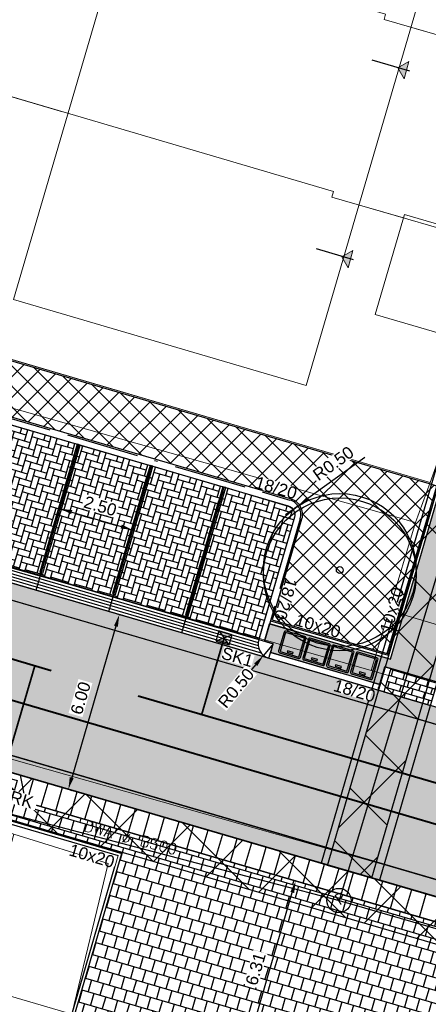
# Model space of a CAD drawing. Header units: metres. Extents: x 252743 to 254903, y 592696 to 593766.
# Tile 76 of 174: x 253846 to 253860, y 592931 to 592964. Entities that reach past the tile are written whole.
import ezdxf
from ezdxf.lldxf.tags import DXFTag

# ---------------------------------------------------------------- set-up
doc = ezdxf.new("R2010")
doc.units = ezdxf.units.M
doc.set_wipeout_variables(frame=1)
for name, pattern in [('ACAD_ISO11W100', [33, 12, -3, 12, -3, 0, -3]), ('CENTER', [50.8, 31.75, -6.35, 6.35, -6.35]), ('DASHED', [19.05, 12.7, -6.35]), ('HIDDEN', [9.525, 6.35, -3.175]), ('IMPORT-KG-KADASTRAAL-SO _2_', [0]), ('IMPORT-KG-PERCEEL-SO _2_', [0])]:
    doc.linetypes.add(name, pattern=pattern)
for name, color, linetype, lineweight in [('132034000_dwg', 8, 'Continuous', 5), ('B-BH-GR-BEPLANTING_CULTUUR_HEESTERS-G', 250, 'Continuous', 18), ('B-BH-KG-GRENS_KADASTRAAL-G', 250, 'IMPORT-KG-KADASTRAAL-SO _2_', 18), ('B-BH-KG-GRENS_PERCEEL-G', 250, 'IMPORT-KG-PERCEEL-SO _2_', 18), ('B-BH-VH-OPENVERHARDING-G', 250, 'Continuous', 18), ('N-RI-DWA-PVC', 12, 'CENTER', 40), ('N-RI-HWA-PVC', 150, 'ACAD_ISO11W100', 40), ('N-RI-HWA-PVC125 KOLKAANSLUITING', 140, 'HIDDEN', 35), ('N-woningen', 1, 'Continuous', 0)]:
    doc.layers.add(name, color=color, linetype=linetype, lineweight=lineweight)
doc.layers.add('ALGEMEEN HULP', color=6, linetype='Continuous', plot=False)
for name, color, linetype in [('B-RI-DWA-BETON', 8, 'Continuous'), ('B-RI-INSPECTIEPUT', 8, 'Continuous'), ('B-RI-TEKST 200', 8, 'Continuous'), ('N-GR-ARC-GROENVOORZIENING-N', 82, 'Continuous'), ('N-GR-BOOM', 3, 'Continuous'), ('N-KL-NUTSSTROOK', 10, 'Continuous'), ('N-RI-KOLK-STRAATKOLK', 7, 'Continuous'), ('N-RI-KOLK-TROTTOIRKOLK-TRK', 7, 'Continuous'), ('N-WB-ANTIWORTELSCHERM', 6, 'ZIGZAG'), ('N-WB-ARC-BETONSTEEN KF', 253, 'Continuous'), ('N-WB-ARC-BETONTEGEL 30X30', 8, 'Continuous'), ('N-WB-ARC-KLINKER DF', 24, 'Continuous'), ('N-WB-ARC-SBS-KF-ROODBRUIN-PARKEREN', 24, 'Continuous'), ('N-WB-ARC-SBS-KF-ROODBRUIN-RIJBAAN', 24, 'Continuous'), ('N-WB-BAND OPSLUITBAND 10x20', 7, 'DASHED'), ('N-WB-BAND TEKST 200', 7, 'Continuous'), ('N-WB-BAND TROTTOIRBAND 18 20', 7, 'ACAD_ISO11W100'), ('N-WB-BOCHTSTRAAL', 7, 'Continuous'), ('N-WB-CONTAINERVERZAMELPLAATS', 8, 'Continuous'), ('N-WB-INRITBLOK 18 20', 2, 'Continuous'), ('N-WB-KANTVERHARDING', 2, 'Continuous'), ('N-WB-MAATVOERING-VERHARDINGEN', 7, 'Continuous'), ('N-WB-MATERIAALGRENS', 1, 'Continuous'), ('N-WB-MOLGOOT GEBAKKEN DF', 8, 'Continuous'), ('N-WB-PERRONBAND 18 20', 2, 'Continuous')]:
    doc.layers.add(name, color=color, linetype=linetype)
doc.layers.add('B-WE-KG-GRENS_PERCEEL-G', color=7, linetype='KG-PERCEEL-SO', lineweight=18, true_color=0x00a6ff)
doc.layers.get('0').freeze()
doc.styles.add('B_STANDARD 200', font='txt.shx', dxfattribs={"height": 0.36})
doc.styles.add('N_STANDARD 200', font='arial.ttf', dxfattribs={"height": 0.4})
doc.styles.get("Standard").update_dxf_attribs({"font": 'simplex.shx'})
tags = doc.linetypes.add('KG-PERCEEL-SO', pattern='A,5.5,-2,["P",Standard,S=1.8,R=0,X=-0.5,Y=-0.9],-2,5.5,-2,[5,NLCS.SHX,S=0.75,R=0,X=0,Y=0],-2', length=19).pattern_tags.tags
tags[6] = DXFTag(74, 10)
doc.linetypes.add('ZIGZAG', pattern='A,0.00254,-5.08,[131,ltypeshp.shx,S=5.08,R=0,X=-5.08,Y=0],-10.16,[131,ltypeshp.shx,S=5.08,R=180,X=5.08,Y=0],-5.08', length=20.32254)
doc.dimstyles.new('N_DIMENSION 200', dxfattribs={"dimtxt": 0.4, "dimasz": 0.4, "dimexe": 0.125, "dimexo": 0.125, "dimgap": 0.25, "dimtad": 1, "dimzin": 3, "dimdsep": 46, "dimtxsty": 'N_STANDARD 200', "dimcen": 0, "dimazin": 3, "dimtfac": 1, "dimtix": 1, "dimtmove": 2, "dimatfit": 3, "dimfxl": 0.125, "dimfxlon": 1, "dimtfill": 1, "dimtolj": 1, "dimtzin": 0, "dimarcsym": 0})
pattern_1 = [(73.72, (0, 0), (-0.13005114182, 0.037980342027), []), (163.72, (0, 0), (-0.187014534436, -0.15707198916), [0.1354836, -0.1354836])]

# ---------------------------------------------------------------- blocks, each defined once
blk = doc.blocks.new('*D465')
at = {"layer": 'Defpoints', "color": 0, "transparency": 16777216}
for p in [(253847.435, 592947.641), (253849.832, 592946.941), (253849.832, 592946.941)]:
    blk.add_point(p, dxfattribs=at)
at = {"layer": 'N-WB-MAATVOERING-VERHARDINGEN', "color": 0, "lineweight": -2, "transparency": 16777216}
for p, q in [((253847.435, 592947.641), (253847.47, 592947.761)), ((253847.819, 592947.529), (253849.448, 592947.053)), ((253849.832, 592946.941), (253849.867, 592947.061))]:
    blk.add_line(p, q, dxfattribs=at)
at = {"layer": 'N-WB-MAATVOERING-VERHARDINGEN', "color": 0, "transparency": 16777216}
for points in [[(253847.838, 592947.593), (253847.8, 592947.465), (253847.435, 592947.641)], [(253849.467, 592947.117), (253849.429, 592946.989), (253849.832, 592946.941)]]:
    blk.add_solid(points, dxfattribs=at)
at = {"layer": 'N-WB-MAATVOERING-VERHARDINGEN', "color": 0, "transparency": 16777216, "insert": (253848.761, 592947.727), "char_height": 0.4, "attachment_point": 5, "rotation": 343.716, "style": 'N_STANDARD 200', "bg_fill": 3, "box_fill_scale": 1.1, "bg_fill_color": 256, "bg_fill_true_color": 13158600, "bg_fill_transparency": 0}
blk.add_mtext('\\A1;2.50', dxfattribs=at)
blk = doc.blocks.new('*D530')
at = {"layer": 'Defpoints', "color": 0, "transparency": 16777216}
for p in [(253855.205, 592935.37), (253861.09, 592933.651), (253859.321, 592927.595)]:
    blk.add_point(p, dxfattribs=at)
at = {"layer": 'N-WB-MAATVOERING-VERHARDINGEN', "color": 0, "lineweight": -2, "transparency": 16777216}
for p, q in [((253855.217, 592935.367), (253855.085, 592935.405)), ((253853.548, 592929.699), (253855.093, 592934.986)), ((253853.448, 592929.311), (253853.316, 592929.35))]:
    blk.add_line(p, q, dxfattribs=at)
at = {"layer": 'N-WB-MAATVOERING-VERHARDINGEN', "color": 0, "transparency": 16777216}
for points in [[(253855.029, 592935.005), (253855.157, 592934.968), (253855.205, 592935.37)], [(253853.484, 592929.717), (253853.612, 592929.68), (253853.436, 592929.315)]]:
    blk.add_solid(points, dxfattribs=at)
at = {"layer": 'N-WB-MAATVOERING-VERHARDINGEN', "color": 0, "transparency": 16777216, "insert": (253853.885, 592932.47), "char_height": 0.4, "attachment_point": 5, "rotation": 73.7155, "style": 'N_STANDARD 200', "bg_fill": 3, "box_fill_scale": 1.1, "bg_fill_color": 256, "bg_fill_true_color": 13158600, "bg_fill_transparency": 0}
blk.add_mtext('\\A1;6.31', dxfattribs=at)
blk = doc.blocks.new("'BOOM")
for centre, radius in [((0, 0), 2.8), ((0.002, -0.159), 2.8), ((0, 0), 0.126)]:
    blk.add_circle(centre, radius)
blk = doc.blocks.new('STRAATKOLK STR3545')
h = blk.add_hatch(color=256)
h.dxf.hatch_style = 1
h.paths.add_polyline_path([(0, 0.35), (0.225, 0.175), (0.45, 0.35)])
h = blk.add_hatch(color=256)
h.dxf.hatch_style = 1
h.paths.add_polyline_path([(0.225, 0.175), (0, 0), (0.45, 0)])
for points in [[(0, 0.35), (0.225, 0.175), (0.45, 0.35)], [(0, 0.35), (0, 0), (0.45, 0), (0.45, 0.35)], [(0.225, 0.175), (0, 0), (0.45, 0)]]:
    blk.add_lwpolyline(points, close=True)
at = {"style": 'N_STANDARD 200'}
blk.add_attdef('STRAATKOLK', (0.297, -0.502), '', height=0.4, dxfattribs=at)
at = {"color": 7, "true_color": 0xffffff}
blk.add_wipeout([(0.316, -0.088), (1.358, -0.088), (1.358, -0.525), (0.316, -0.525)], dxfattribs=at)
blk = doc.blocks.new('TROTTOIRKOLK TRK2020')
h = blk.add_hatch(color=256)
h.dxf.hatch_style = 1
h.paths.add_polyline_path([(0, 0), (0.45, 0.45), (0.45, 0)])
for points in [[(0, 0.45), (0.45, 0.45), (0.45, 0), (0, 0)], [(0, 0), (0.45, 0.45), (0.45, 0)]]:
    blk.add_lwpolyline(points, close=True)
at = {"color": 7, "true_color": 0xffffff}
blk.add_wipeout([(0.316, -0.088), (1.558, -0.088), (1.558, -0.525), (0.316, -0.525)], dxfattribs=at)
at = {"style": 'N_STANDARD 200'}
blk.add_attdef('TROTTOIRKOLK', (0.316, -0.505), '', height=0.4, dxfattribs=at)
blk = doc.blocks.new('INSPECTIEPUT BESTAAND')
at = {"linetype": 'Continuous'}
blk.add_circle((0, 0), 0.4, dxfattribs=at)
at = {"ltscale": 0.4, "style": 'B_STANDARD 200'}
blk.add_text('R', height=0.35, rotation=34.1427, dxfattribs=at).set_placement((0.02, -0.164))
blk = doc.blocks.new('*D623')
at = {"layer": 'Defpoints', "color": 0, "transparency": 16777216}
for p in [(253854.876, 592947.447), (253855.282, 592947.739)]:
    blk.add_point(p, dxfattribs=at)
at = {"layer": 'N-WB-BOCHTSTRAAL', "color": 0, "lineweight": -2, "transparency": 16777216}
for p, q in [((253857.493, 592949.324), (253855.608, 592947.972)), ((253854.876, 592947.447), (253855.282, 592947.739))]:
    blk.add_line(p, q, dxfattribs=at)
at = {"layer": 'N-WB-BOCHTSTRAAL', "color": 0, "transparency": 16777216}
blk.add_solid([(253855.569, 592948.026), (253855.646, 592947.917), (253855.282, 592947.739)], dxfattribs=at)
at = {"layer": 'N-WB-BOCHTSTRAAL', "color": 0, "transparency": 16777216, "insert": (253856.448, 592949.133), "char_height": 0.4, "attachment_point": 5, "rotation": 35.6443, "style": 'N_STANDARD 200', "bg_fill": 3, "box_fill_scale": 1.1, "bg_fill_color": 256, "bg_fill_true_color": 13158600, "bg_fill_transparency": 0}
blk.add_mtext('\\A1;R0.50', dxfattribs=at)
blk = doc.blocks.new('*D624')
at = {"layer": 'Defpoints', "color": 0, "transparency": 16777216}
for p in [(253854.467, 592943.19), (253854.146, 592942.807)]:
    blk.add_point(p, dxfattribs=at)
at = {"layer": 'N-WB-BOCHTSTRAAL', "color": 0, "lineweight": -2, "transparency": 16777216}
for p, q in [((253854.467, 592943.19), (253854.146, 592942.807)), ((253853.889, 592942.5), (253853.632, 592942.193))]:
    blk.add_line(p, q, dxfattribs=at)
at = {"layer": 'N-WB-BOCHTSTRAAL', "color": 0, "transparency": 16777216, "insert": (253853.241, 592941.726), "char_height": 0.4, "attachment_point": 5, "rotation": 50.0721, "style": 'N_STANDARD 200', "bg_fill": 3, "box_fill_scale": 1.1, "bg_fill_color": 256, "bg_fill_true_color": 13158600, "bg_fill_transparency": 0}
blk.add_mtext('\\A1;R0.50', dxfattribs=at)
at = {"layer": 'N-WB-BOCHTSTRAAL', "color": 0, "transparency": 16777216}
blk.add_solid([(253853.838, 592942.543), (253853.94, 592942.457), (253854.146, 592942.807)], dxfattribs=at)
blk = doc.blocks.new('*D626')
at = {"layer": 'Defpoints', "color": 0, "transparency": 16777216}
for p in [(253849.389, 592944.15), (253847.706, 592938.39), (253847.706, 592938.39)]:
    blk.add_point(p, dxfattribs=at)
at = {"layer": 'N-WB-BOCHTSTRAAL', "color": 0, "lineweight": -2, "transparency": 16777216}
for p, q in [((253849.389, 592944.15), (253849.509, 592944.115)), ((253849.277, 592943.766), (253847.818, 592938.774)), ((253847.706, 592938.39), (253847.826, 592938.355))]:
    blk.add_line(p, q, dxfattribs=at)
at = {"layer": 'N-WB-BOCHTSTRAAL', "color": 0, "transparency": 16777216}
for points in [[(253849.213, 592943.785), (253849.34, 592943.747), (253849.389, 592944.15)], [(253847.754, 592938.793), (253847.882, 592938.756), (253847.706, 592938.39)]]:
    blk.add_solid(points, dxfattribs=at)
at = {"layer": 'N-WB-BOCHTSTRAAL', "color": 0, "transparency": 16777216, "insert": (253848.111, 592941.397), "char_height": 0.4, "attachment_point": 5, "rotation": 73.7155, "style": 'N_STANDARD 200', "bg_fill": 3, "box_fill_scale": 1.1, "bg_fill_color": 256, "bg_fill_true_color": 13158600, "bg_fill_transparency": 0}
blk.add_mtext('\\A1;6.00', dxfattribs=at)
blk = doc.blocks.new('132034000_dwg_GWW-CAD Brk tekening 12A-1381409-Plot dakaanzicht')
at = {"layer": 'B-BH-KG-GRENS_KADASTRAAL-G', "color": 253, "linetype": 'Continuous', "lineweight": 9}
for p, q in [((253860485, 592963087), (253859186, 592963462)), ((253858769, 592957228), (253857470, 592957603))]:
    blk.add_line(p, q, dxfattribs=at)
at = {"layer": 'B-BH-KG-GRENS_KADASTRAAL-G', "color": 253, "linetype": 'Continuous', "lineweight": 9, "flags": 128}
blk.add_lwpolyline([(253847513, 592960725), (253838375, 592963415), (253835996, 592955445), (253839482, 592954423), (253859642, 592948510), (253860401, 592950606), (253861123, 592953079)], dxfattribs=at)
blk.add_lwpolyline([(253849354, 592936204), (253847818, 592930975), (253835861, 592934488), (253837398, 592939717)], close=True, dxfattribs=at)
at = {"layer": 'B-BH-KG-GRENS_PERCEEL-G', "color": 253, "linetype": 'Continuous', "lineweight": 9}
for p, q in [((253838375, 592963415), (253847513, 592960725)), ((253860485, 592963087), (253859186, 592963462)), ((253859186, 592963462), (253860485, 592963087)), ((253858769, 592957228), (253857470, 592957603)), ((253857470, 592957603), (253858769, 592957228))]:
    blk.add_line(p, q, dxfattribs=at)
at = {"layer": 'B-BH-KG-GRENS_PERCEEL-G', "color": 253, "linetype": 'Continuous', "lineweight": 9, "flags": 128}
for points in [[(253847513, 592960725), (253838375, 592963415), (253840119, 592969256), (253849227, 592966575)], [(253861123, 592953079), (253860401, 592950606), (253859642, 592948510), (253839482, 592954423), (253835996, 592955445), (253838375, 592963415)], [(253842637, 592926225), (253834158, 592928616), (253835822, 592934353), (253835861, 592934488), (253847818, 592930975)]]:
    blk.add_lwpolyline(points, dxfattribs=at)
blk.add_lwpolyline([(253837398, 592939717), (253849354, 592936204), (253847818, 592930975), (253835861, 592934488)], close=True, dxfattribs=at)
blk = doc.blocks.new('132034000_dwg_GWW-CAD Bgt tekening 12A-1381416-Plot dakaanzicht')
at = {"layer": 'B-BH-GR-BEPLANTING_CULTUUR_HEESTERS-G', "color": 253, "lineweight": 9, "flags": 128}
blk.add_lwpolyline([(253839599, 592954389), (253859641, 592948510), (253859159, 592947183), (253839886, 592952647), (253839169, 592952850)], close=True, dxfattribs=at)
at = {"layer": 'B-BH-VH-OPENVERHARDING-G', "color": 253, "lineweight": 9, "flags": 128}
for points in [[(253872667, 592985067), (253862676, 592950887), (253861868, 592948122), (253860552, 592943619), (253858293, 592944290), (253859159, 592947183), (253859641, 592948510), (253860401, 592950606), (253861123, 592953079)], [(253860918, 592927087), (253859486, 592927547), (253856453, 592928438), (253853575, 592929284), (253850697, 592930129), (253847818, 592930975), (253849020, 592935948), (253845907, 592936911), (253837310, 592939569), (253835421, 592940182), (253831076, 592941324), (253827132, 592942360), (253825467, 592937368), (253822559, 592938214), (253819678, 592939052), (253816797, 592939889), (253813917, 592940727), (253811036, 592941564), (253812176, 592946679), (253807775, 592947912), (253805773, 592948387), (253806379, 592950549), (253867347, 592933297)], [(253842637, 592926225), (253834141, 592928621), (253834656, 592930400), (253843425, 592927897), (253845907, 592936911), (253849020, 592935948)], [(253849020, 592935948), (253847818, 592930975), (253846199, 592925464)]]:
    blk.add_lwpolyline(points, dxfattribs=at)
for points in [[(253838468, 592947762), (253851404, 592944109), (253857700, 592942307), (253869044, 592939061), (253867347, 592933297), (253806379, 592950549), (253807958, 592956117), (253825975, 592951152), (253828252, 592950646), (253833362, 592949203), (253834137, 592948984), (253837864, 592947932)], [(253839886, 592952647), (253859159, 592947183), (253858293, 592944290), (253857700, 592942307), (253851404, 592944109), (253838468, 592947762), (253837864, 592947932), (253839169, 592952850)], [(253860552, 592943619), (253868048, 592941429), (253869607, 592940974), (253869044, 592939061), (253857700, 592942307), (253858293, 592944290)]]:
    blk.add_lwpolyline(points, close=True, dxfattribs=at)
blk = doc.blocks.new('132034000_dwg-1357416-Plot dakaanzicht')
for name in ['132034000_dwg_GWW-CAD Brk tekening 12A-1381409-Plot dakaanzicht', '132034000_dwg_GWW-CAD Bgt tekening 12A-1381416-Plot dakaanzicht']:
    blk.add_blockref(name, (0, 0))

msp = doc.modelspace()

# ---------------------------------------------------------------- hatches: boundary and pattern name
at = {"layer": 'N-GR-ARC-GROENVOORZIENING-N'}
h = msp.add_hatch(dxfattribs=at)
h.set_pattern_fill('ANSI37', color=256, scale=0.15)
edge = h.paths.add_edge_path()
edge.add_line((253839.022, 592954.506), (253838.521, 592952.798))
edge.add_line((253838.521, 592952.798), (253855.03, 592947.975))
edge.add_arc((253854.876, 592947.447), 0.55, -16.284, 73.716, ccw=False)
edge.add_line((253855.404, 592947.293), (253854.436, 592943.979))
edge.add_line((253854.436, 592943.979), (253858.229, 592942.871))
edge.add_line((253858.229, 592942.871), (253859.863, 592948.388))
edge.add_line((253859.863, 592948.388), (253859.627, 592948.462))
edge.add_line((253859.627, 592948.462), (253839.022, 592954.506))
at = {"layer": 'N-KL-NUTSSTROOK'}
h = msp.add_hatch(dxfattribs=at)
h.set_pattern_fill('ANSI37', color=256, scale=0.5)
h.set_pattern_definition([(45, (31.6557, -9.2626), (-1.122532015, 1.122532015), []), (135, (31.6557, -9.2626), (-1.122532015, -1.122532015), [])])
h.paths.add_polyline_path([(253872.559, 592991.669), (253873.999, 592991.248), (253857.703, 592935.465), (253856.26, 592935.874)])
h = msp.add_hatch(dxfattribs=at)
h.set_pattern_fill('ANSI37', color=256, scale=0.5)
h.paths.add_polyline_path([(253808.228, 592949.927), (253862.924, 592933.949), (253862.504, 592932.509), (253807.806, 592948.484)])
at = {"layer": 'N-WB-ARC-BETONTEGEL 30X30'}
h = msp.add_hatch(dxfattribs=at)
h.set_pattern_fill('AR-B88', color=256, scale=0.002, angle=73.7, style=0)
h.set_pattern_definition([(73.7, (0.19195, -0.0562), (-0.39006487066, 0.1140629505), []), (163.7, (0.19195, -0.05618), (-0.44709634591, -0.080969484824), [0.4064, -0.4064])])
edge = h.paths.add_edge_path()
edge.add_line((253879.522, 593008.678), (253860.059, 592942.183))
edge.add_line((253860.059, 592942.183), (253866.286, 592940.365))
edge.add_line((253866.286, 592940.365), (253866.117, 592939.789))
edge.add_line((253866.117, 592939.789), (253865.643, 592939.939))
edge.add_line((253865.643, 592939.939), (253865.556, 592939.65))
edge.add_line((253865.556, 592939.65), (253859.903, 592941.292))
edge.add_line((253859.903, 592941.292), (253860.073, 592941.867))
edge.add_line((253860.073, 592941.867), (253858.153, 592942.427))
edge.add_line((253858.153, 592942.427), (253857.982, 592941.849))
edge.add_line((253857.982, 592941.849), (253854.382, 592942.903))
edge.add_line((253854.382, 592942.903), (253854.468, 592943.188))
edge.add_line((253854.468, 592943.188), (253854.175, 592943.276))
edge.add_line((253854.175, 592943.276), (253854.346, 592943.849))
edge.add_line((253854.346, 592943.849), (253858.233, 592942.714))
edge.add_line((253858.233, 592942.714), (253858.33, 592942.685))
edge.add_line((253858.33, 592942.685), (253875.726, 593002.124))
edge.add_line((253875.726, 593002.124), (253876.298, 593001.955))
edge.add_line((253876.298, 593001.955), (253876.865, 593003.873))
edge.add_line((253876.865, 593003.873), (253876.289, 593004.043))
edge.add_line((253876.289, 593004.043), (253876.887, 593006.084))
edge.add_arc((253880.533, 593005.015), 3.8, 105.4445, 163.6613, ccw=False)
h = msp.add_hatch(dxfattribs=at)
h.set_pattern_fill('AR-B88', color=256, scale=0.002, angle=163.7, style=0)
h.paths.add_polyline_path([(253845.854, 592938.102), (253861.212, 592933.616), (253861.381, 592934.192), (253862.772, 592933.785), (253861.398, 592929.082), (253860.846, 592927.368), (253860.787, 592927.167), (253858.964, 592927.7), (253847.913, 592930.943), (253849.47, 592936.274), (253837.426, 592939.813), (253837.319, 592939.449), (253831.063, 592941.277), (253831.539, 592942.909), (253846.023, 592938.678)])
at = {"layer": 'N-WB-ARC-KLINKER DF'}
h = msp.add_hatch(dxfattribs=at)
h.set_pattern_fill('AR-B816', color=256, scale=0.001, angle=163.4244)
h.set_pattern_definition([(163.424422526, (783797.80307, 225267.77268), (-0.057968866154, -0.194755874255), []), (253.424422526, (783797.80307, 225267.77268), (0.1367870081, -0.25272474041), [0.2032, -0.2032])])
h.paths.add_polyline_path([(253858.118, 592941.603), (253859.654, 592941.155), (253859.881, 592941.924), (253858.345, 592942.371)])
at = {"layer": 'N-WB-ARC-SBS-KF-ROODBRUIN-PARKEREN'}
h = msp.add_hatch(dxfattribs=at)
h.set_pattern_fill('AR-HBONE', color=256, scale=0.002, angle=28.72)
h.set_pattern_definition([(73.72, (28.48186, -8.32056), (-0.13808893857, 0.252015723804), [0.6096, -0.2032]), (163.72, (28.53883, -8.1255), (-0.13808893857, 0.252015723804), [0.6096, -0.2032])])
h.paths.add_polyline_path([(253845.698, 592950.44), (253848.001, 592949.767), (253846.767, 592945.545), (253846.816, 592945.53), (253846.787, 592945.434), (253844.388, 592946.135), (253844.416, 592946.231), (253844.464, 592946.217)])
h = msp.add_hatch(dxfattribs=at)
h.set_pattern_fill('AR-HBONE', color=256, scale=0.002, angle=28.72)
h.set_pattern_definition([(73.72, (30.88157, -9.02156), (-0.13808893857, 0.252015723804), [0.6096, -0.2032]), (163.72, (30.93854, -8.8265), (-0.13808893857, 0.252015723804), [0.6096, -0.2032])])
h.paths.add_polyline_path([(253848.097, 592949.739), (253850.401, 592949.066), (253849.167, 592944.844), (253849.215, 592944.829), (253849.187, 592944.733), (253846.787, 592945.434), (253846.816, 592945.53), (253846.863, 592945.516)])
h = msp.add_hatch(dxfattribs=at)
h.set_pattern_fill('AR-HBONE', color=256, scale=0.002, angle=28.72)
h.set_pattern_definition([(73.72, (33.28128, -9.72256), (-0.13808893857, 0.252015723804), [0.6096, -0.2032]), (163.72, (33.33825, -9.5275), (-0.13808893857, 0.252015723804), [0.6096, -0.2032])])
h.paths.add_polyline_path([(253850.497, 592949.038), (253852.801, 592948.365), (253851.567, 592944.143), (253851.615, 592944.128), (253851.587, 592944.032), (253849.187, 592944.733), (253849.215, 592944.829), (253849.263, 592944.815)])
h = msp.add_hatch(dxfattribs=at)
h.set_pattern_fill('AR-HBONE', color=256, scale=0.002, angle=28.72)
h.set_pattern_definition([(73.72, (35.68099, -10.42355), (-0.13808893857, 0.252015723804), [0.6096, -0.2032]), (163.72, (35.73795, -10.2285), (-0.13808893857, 0.252015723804), [0.6096, -0.2032])])
edge = h.paths.add_edge_path()
edge.add_line((253852.897, 592948.337), (253854.96, 592947.73))
edge.add_arc((253854.875, 592947.442), 0.3, -16.2895, 73.5909, ccw=False)
edge.add_line((253855.163, 592947.358), (253854.013, 592943.422))
edge.add_line((253854.013, 592943.422), (253853.987, 592943.331))
edge.add_line((253853.987, 592943.331), (253851.587, 592944.032))
edge.add_line((253851.587, 592944.032), (253851.615, 592944.128))
edge.add_line((253851.615, 592944.128), (253851.663, 592944.114))
edge.add_line((253851.663, 592944.114), (253852.897, 592948.337))
at = {"layer": 'N-WB-ARC-SBS-KF-ROODBRUIN-RIJBAAN'}
h = msp.add_hatch(dxfattribs=at)
h.set_pattern_fill('AR-BRSTD', color=256, scale=0.002, angle=73.72)
h.set_pattern_definition(pattern_1)
edge = h.paths.add_edge_path()
edge.add_arc((253807.754, 592955.794), 0.501, 73.7384, 168.2158)
edge.add_line((253807.264, 592955.897), (253886.691, 592932.695))
edge.add_line((253886.691, 592932.695), (253886.843, 592933.213))
edge.add_line((253886.843, 592933.213), (253807.894, 592956.275))
h = msp.add_hatch(dxfattribs=at)
h.set_pattern_fill('AR-HBONE', color=256, scale=0.002, angle=163.72)
edge = h.paths.add_edge_path()
edge.add_line((253807.955, 592955.695), (253820.414, 592952.055))
edge.add_line((253820.414, 592952.055), (253833.68, 592948.18))
edge.add_line((253833.68, 592948.18), (253852.875, 592942.573))
edge.add_line((253852.875, 592942.573), (253867.182, 592938.386))
edge.add_line((253867.182, 592938.386), (253884.282, 592933.398))
edge.add_line((253884.282, 592933.398), (253886.691, 592932.695))
edge.add_line((253886.691, 592932.695), (253886.841, 592933.213))
edge.add_arc((253888.244, 592938.012), 5, 253.7016, 298.6713)
edge.add_line((253890.643, 592933.625), (253895.336, 592925.044))
edge.add_line((253895.336, 592925.044), (253867.91, 592933.055))
edge.add_line((253867.91, 592933.055), (253861.191, 592935.018))
edge.add_line((253861.191, 592935.018), (253846.826, 592939.214))
edge.add_line((253846.826, 592939.214), (253831.771, 592943.612))
edge.add_line((253831.771, 592943.612), (253813.523, 592948.943))
edge.add_line((253813.523, 592948.943), (253806.363, 592951.034))
edge.add_line((253806.363, 592951.034), (253805.884, 592951.174))
edge.add_line((253805.884, 592951.174), (253807.264, 592955.897))
edge.add_line((253807.264, 592955.897), (253807.955, 592955.695))
h = msp.add_hatch(dxfattribs=at)
h.set_pattern_fill('AR-BRSTD', color=256, scale=0.002, angle=73.72)
h.set_pattern_definition(pattern_1)
edge = h.paths.add_edge_path()
edge.add_arc((253806.354, 592950.998), 0.502, 159.4356, 253.5911, ccw=False)
edge.add_line((253805.884, 592951.174), (253895.335, 592925.045))
edge.add_line((253895.335, 592925.045), (253895.184, 592924.527))
edge.add_line((253895.184, 592924.527), (253806.212, 592950.516))
at = {"layer": 'N-woningen'}
h = msp.add_hatch(color=256, dxfattribs=at)
h.dxf.hatch_style = 1
h.paths.add_polyline_path([(253858.785, 592961.809), (253858.574, 592962.177), (253858.942, 592962.388)])
h = msp.add_hatch(color=256, dxfattribs=at)
h.dxf.hatch_style = 1
h.paths.add_polyline_path([(253856.935, 592955.579), (253856.724, 592955.947), (253857.092, 592956.158)])

# ---------------------------------------------------------------- linework, layer by layer
at = {"layer": 'ALGEMEEN HULP'}
for p, q in [((253858.971, 592962.066), (253857.728, 592962.432)), ((253857.119, 592955.843), (253855.894, 592956.204)), ((253820.565, 592952.574), (253884.614, 592933.865)), ((253895.056, 592924.564), (253806.502, 592950.428))]:
    msp.add_line(p, q, dxfattribs=at)
at = {"layer": 'B-RI-DWA-BETON'}
for p, q in [((253865.712, 592964.963), (253856.64, 592934.72)), ((253837.748, 592939.704), (253856.644, 592934.723)), ((253856.64, 592934.72), (253892.613, 592924.344))]:
    msp.add_line(p, q, dxfattribs=at)
at = {"layer": 'B-WE-KG-GRENS_PERCEEL-G', "ltscale": 0.5}
for points in [[(253840.119, 592969.256), (253858.172, 592963.942), (253858.122, 592963.769), (253863.863, 592962.111)], [(253838.375, 592963.415), (253856.451, 592958.094), (253856.397, 592957.912), (253862.176, 592956.245)], [(253862.176, 592956.245), (253861.579, 592954.643), (253860.401, 592950.606), (253859.642, 592948.51), (253839.482, 592954.423)], [(253849.354, 592936.204), (253837.398, 592939.717)], [(253849.354, 592936.204), (253847.818, 592930.975)], [(253847.818, 592930.975), (253835.861, 592934.488)]]:
    msp.add_lwpolyline(points, dxfattribs=at)
at = {"layer": 'N-GR-ARC-GROENVOORZIENING-N'}
msp.add_lwpolyline([(253839.022, 592954.506), (253838.521, 592952.798), (253855.03, 592947.975, -0.414214), (253855.404, 592947.293), (253854.436, 592943.979), (253858.229, 592942.871), (253859.863, 592948.388), (253859.627, 592948.462)], format="xyb", close=True, dxfattribs=at)
at = {"layer": 'N-KL-NUTSSTROOK'}
for points in [[(253872.559, 592991.669), (253873.999, 592991.248), (253857.703, 592935.465), (253856.26, 592935.874)], [(253808.228, 592949.927), (253862.924, 592933.949), (253862.504, 592932.509), (253807.806, 592948.484)]]:
    msp.add_lwpolyline(points, close=True, dxfattribs=at)
at = {"layer": 'N-RI-HWA-PVC'}
msp.add_line((253893.309, 592928.823), (253807.463, 592953.878), dxfattribs=at)
at = {"layer": 'N-RI-HWA-PVC125 KOLKAANSLUITING'}
for p, q in [((253852.842, 592943.38), (253852.098, 592940.83)), ((253845.593, 592939.011), (253846.599, 592942.456))]:
    msp.add_line(p, q, dxfattribs=at)
at = {"layer": 'N-WB-ANTIWORTELSCHERM', "ltscale": 0.2}
for p, q in [((253872.03, 592990.912), (253856.05, 592935.958)), ((253873.949, 592990.35), (253857.968, 592935.397))]:
    msp.add_line(p, q, dxfattribs=at)
at = {"layer": 'N-WB-ARC-BETONSTEEN KF'}
for points in [[(253848.044, 592949.547), (253848.1, 592949.739), (253848.004, 592949.767), (253847.948, 592949.575)], [(253847.932, 592949.163), (253847.988, 592949.355), (253847.892, 592949.383), (253847.836, 592949.191)], [(253847.988, 592949.355), (253848.044, 592949.547), (253847.948, 592949.575), (253847.892, 592949.383)], [(253847.876, 592948.971), (253847.932, 592949.163), (253847.836, 592949.191), (253847.78, 592948.999)], [(253850.442, 592948.85), (253850.498, 592949.042), (253850.402, 592949.07), (253850.346, 592948.878)], [(253847.764, 592948.587), (253847.82, 592948.779), (253847.724, 592948.807), (253847.668, 592948.615)], [(253847.82, 592948.779), (253847.876, 592948.971), (253847.78, 592948.999), (253847.724, 592948.807)], [(253850.386, 592948.658), (253850.442, 592948.85), (253850.346, 592948.878), (253850.29, 592948.686)], [(253847.651, 592948.203), (253847.707, 592948.395), (253847.612, 592948.423), (253847.555, 592948.231)], [(253847.707, 592948.395), (253847.764, 592948.587), (253847.668, 592948.615), (253847.612, 592948.423)], [(253850.274, 592948.274), (253850.33, 592948.466), (253850.234, 592948.494), (253850.178, 592948.302)], [(253850.33, 592948.466), (253850.386, 592948.658), (253850.29, 592948.686), (253850.234, 592948.494)], [(253847.595, 592948.011), (253847.651, 592948.203), (253847.555, 592948.231), (253847.499, 592948.039)], [(253850.162, 592947.89), (253850.218, 592948.082), (253850.122, 592948.11), (253850.066, 592947.918)], [(253850.218, 592948.082), (253850.274, 592948.274), (253850.178, 592948.302), (253850.122, 592948.11)], [(253852.785, 592947.953), (253852.841, 592948.145), (253852.745, 592948.174), (253852.689, 592947.982)], [(253852.841, 592948.145), (253852.897, 592948.337), (253852.801, 592948.365), (253852.745, 592948.174)], [(253847.483, 592947.627), (253847.539, 592947.819), (253847.443, 592947.847), (253847.387, 592947.655)], [(253847.539, 592947.819), (253847.595, 592948.011), (253847.499, 592948.039), (253847.443, 592947.847)], [(253850.105, 592947.698), (253850.162, 592947.89), (253850.066, 592947.918), (253850.009, 592947.726)], [(253852.673, 592947.57), (253852.729, 592947.762), (253852.633, 592947.79), (253852.577, 592947.598)], [(253852.729, 592947.762), (253852.785, 592947.953), (253852.689, 592947.982), (253852.633, 592947.79)], [(253847.371, 592947.243), (253847.427, 592947.435), (253847.331, 592947.463), (253847.275, 592947.271)], [(253847.427, 592947.435), (253847.483, 592947.627), (253847.387, 592947.655), (253847.331, 592947.463)], [(253849.993, 592947.314), (253850.049, 592947.506), (253849.953, 592947.534), (253849.897, 592947.342)], [(253850.049, 592947.506), (253850.105, 592947.698), (253850.009, 592947.726), (253849.953, 592947.534)], [(253852.616, 592947.378), (253852.673, 592947.57), (253852.577, 592947.598), (253852.52, 592947.406)], [(253847.315, 592947.051), (253847.371, 592947.243), (253847.275, 592947.271), (253847.219, 592947.079)], [(253849.881, 592946.93), (253849.937, 592947.122), (253849.841, 592947.15), (253849.785, 592946.958)], [(253849.937, 592947.122), (253849.993, 592947.314), (253849.897, 592947.342), (253849.841, 592947.15)], [(253852.504, 592946.994), (253852.56, 592947.186), (253852.464, 592947.214), (253852.408, 592947.022)], [(253852.56, 592947.186), (253852.616, 592947.378), (253852.52, 592947.406), (253852.464, 592947.214)], [(253847.203, 592946.667), (253847.259, 592946.859), (253847.163, 592946.887), (253847.107, 592946.695)], [(253847.259, 592946.859), (253847.315, 592947.051), (253847.219, 592947.079), (253847.163, 592946.887)], [(253849.825, 592946.738), (253849.881, 592946.93), (253849.785, 592946.958), (253849.729, 592946.766)], [(253852.392, 592946.61), (253852.448, 592946.802), (253852.352, 592946.83), (253852.296, 592946.638)], [(253852.448, 592946.802), (253852.504, 592946.994), (253852.408, 592947.022), (253852.352, 592946.83)], [(253847.09, 592946.283), (253847.147, 592946.475), (253847.051, 592946.503), (253846.994, 592946.311)], [(253847.147, 592946.475), (253847.203, 592946.667), (253847.107, 592946.695), (253847.051, 592946.503)], [(253849.713, 592946.354), (253849.769, 592946.546), (253849.673, 592946.574), (253849.617, 592946.382)], [(253849.769, 592946.546), (253849.825, 592946.738), (253849.729, 592946.766), (253849.673, 592946.574)], [(253852.336, 592946.418), (253852.392, 592946.61), (253852.296, 592946.638), (253852.24, 592946.446)], [(253847.034, 592946.091), (253847.09, 592946.283), (253846.994, 592946.311), (253846.938, 592946.119)], [(253849.601, 592945.97), (253849.657, 592946.162), (253849.561, 592946.19), (253849.505, 592945.998)], [(253849.657, 592946.162), (253849.713, 592946.354), (253849.617, 592946.382), (253849.561, 592946.19)], [(253852.224, 592946.034), (253852.28, 592946.226), (253852.184, 592946.254), (253852.128, 592946.062)], [(253852.28, 592946.226), (253852.336, 592946.418), (253852.24, 592946.446), (253852.184, 592946.254)], [(253846.922, 592945.707), (253846.978, 592945.899), (253846.882, 592945.927), (253846.826, 592945.735)], [(253846.978, 592945.899), (253847.034, 592946.091), (253846.938, 592946.119), (253846.882, 592945.927)], [(253849.488, 592945.586), (253849.544, 592945.778), (253849.448, 592945.806), (253849.392, 592945.614)], [(253849.544, 592945.778), (253849.601, 592945.97), (253849.505, 592945.998), (253849.448, 592945.806)], [(253852.112, 592945.65), (253852.168, 592945.842), (253852.072, 592945.87), (253852.016, 592945.678)], [(253852.168, 592945.842), (253852.224, 592946.034), (253852.128, 592946.062), (253852.072, 592945.87)], [(253846.866, 592945.515), (253846.922, 592945.707), (253846.826, 592945.735), (253846.77, 592945.543)], [(253849.432, 592945.394), (253849.488, 592945.586), (253849.392, 592945.614), (253849.336, 592945.422)], [(253851.999, 592945.266), (253852.055, 592945.458), (253851.959, 592945.486), (253851.903, 592945.294)], [(253852.055, 592945.458), (253852.112, 592945.65), (253852.016, 592945.678), (253851.959, 592945.486)], [(253849.32, 592945.01), (253849.376, 592945.202), (253849.28, 592945.23), (253849.224, 592945.038)], [(253849.376, 592945.202), (253849.432, 592945.394), (253849.336, 592945.422), (253849.28, 592945.23)], [(253851.943, 592945.074), (253851.999, 592945.266), (253851.903, 592945.294), (253851.847, 592945.102)], [(253849.264, 592944.818), (253849.32, 592945.01), (253849.224, 592945.038), (253849.168, 592944.846)], [(253851.831, 592944.69), (253851.887, 592944.882), (253851.791, 592944.91), (253851.735, 592944.718)], [(253851.887, 592944.882), (253851.943, 592945.074), (253851.847, 592945.102), (253851.791, 592944.91)], [(253851.719, 592944.306), (253851.775, 592944.498), (253851.679, 592944.526), (253851.623, 592944.334)], [(253851.775, 592944.498), (253851.831, 592944.69), (253851.735, 592944.718), (253851.679, 592944.526)], [(253851.663, 592944.114), (253851.719, 592944.306), (253851.623, 592944.334), (253851.567, 592944.142)]]:
    msp.add_lwpolyline(points, close=True, dxfattribs=at)
at = {"layer": 'N-WB-ARC-BETONTEGEL 30X30'}
msp.add_lwpolyline([(253879.522, 593008.678), (253860.059, 592942.183), (253866.286, 592940.365), (253866.117, 592939.789), (253865.643, 592939.939), (253865.556, 592939.65), (253859.903, 592941.292), (253860.073, 592941.867), (253858.153, 592942.427), (253857.982, 592941.849), (253854.382, 592942.903), (253854.468, 592943.188), (253854.175, 592943.276), (253854.346, 592943.849), (253858.233, 592942.714), (253858.33, 592942.685), (253875.726, 593002.124), (253876.298, 593001.955), (253876.865, 593003.873), (253876.289, 593004.043), (253876.887, 593006.084, -0.259627)], format="xyb", close=True, dxfattribs=at)
msp.add_lwpolyline([(253845.854, 592938.102), (253861.212, 592933.616), (253861.381, 592934.192), (253862.772, 592933.785), (253861.398, 592929.082), (253860.846, 592927.368), (253860.787, 592927.167), (253858.964, 592927.7), (253847.913, 592930.943), (253849.47, 592936.274), (253837.426, 592939.813), (253837.319, 592939.449), (253831.063, 592941.277), (253831.539, 592942.909), (253846.023, 592938.678)], close=True, dxfattribs=at)
at = {"layer": 'N-WB-ARC-KLINKER DF'}
msp.add_lwpolyline([(253858.118, 592941.603), (253859.654, 592941.155), (253859.881, 592941.924), (253858.345, 592942.371)], close=True, dxfattribs=at)
at = {"layer": 'N-WB-ARC-SBS-KF-ROODBRUIN-PARKEREN'}
for points in [[(253807.894, 592956.275, 0.437291), (253807.264, 592955.897), (253886.691, 592932.695), (253886.843, 592933.213)], [(253807.955, 592955.695), (253820.414, 592952.055), (253833.68, 592948.18), (253852.875, 592942.573), (253867.182, 592938.386), (253884.282, 592933.398), (253886.691, 592932.695), (253886.841, 592933.213, 0.198775), (253890.643, 592933.625), (253895.336, 592925.044), (253867.91, 592933.055), (253861.191, 592935.018), (253846.826, 592939.214), (253831.771, 592943.612), (253813.523, 592948.943), (253806.363, 592951.034), (253805.884, 592951.174), (253807.264, 592955.897)], [(253806.212, 592950.516, -0.435619), (253805.884, 592951.174), (253895.335, 592925.045), (253895.184, 592924.527)], [(253852.897, 592948.337), (253854.96, 592947.73, -0.413602), (253855.163, 592947.358), (253854.013, 592943.422), (253853.987, 592943.331), (253851.587, 592944.032), (253851.615, 592944.128), (253851.663, 592944.114)]]:
    msp.add_lwpolyline(points, format="xyb", close=True, dxfattribs=at)
for points in [[(253845.698, 592950.44), (253848.001, 592949.767), (253846.767, 592945.545), (253846.816, 592945.53), (253846.787, 592945.434), (253844.388, 592946.135), (253844.416, 592946.231), (253844.464, 592946.217)], [(253848.097, 592949.739), (253850.401, 592949.066), (253849.167, 592944.844), (253849.215, 592944.829), (253849.187, 592944.733), (253846.787, 592945.434), (253846.816, 592945.53), (253846.863, 592945.516)], [(253850.497, 592949.038), (253852.801, 592948.365), (253851.567, 592944.143), (253851.615, 592944.128), (253851.587, 592944.032), (253849.187, 592944.733), (253849.215, 592944.829), (253849.263, 592944.815)]]:
    msp.add_lwpolyline(points, close=True, dxfattribs=at)
at = {"layer": 'N-WB-BAND OPSLUITBAND 10x20', "ltscale": 0.4}
for p, q in [((253853.271, 592944.27), (253853.27, 592944.27)), ((253854.374, 592943.945), (253858.262, 592942.809)), ((253837.398, 592939.717), (253849.354, 592936.204))]:
    msp.add_line(p, q, dxfattribs=at)
for points in [[(253858.262, 592942.809), (253873.123, 592993.597)], [(253847.817, 592930.971), (253849.302, 592936.053)]]:
    msp.add_lwpolyline(points, dxfattribs=at)
at = {"layer": 'N-WB-BAND TROTTOIRBAND 18 20', "ltscale": 0.2}
for p, q in [((253838.363, 592952.792), (253855.017, 592947.927)), ((253855.356, 592947.307), (253854.178, 592943.275)), ((253852.99, 592943.31), (253852.99, 592943.31)), ((253853.987, 592943.332), (253854.468, 592943.188)), ((253853.126, 592943.063), (253853.126, 592943.062)), ((253854.382, 592942.903), (253857.982, 592941.85))]:
    msp.add_line(p, q, dxfattribs=at)
at = {"layer": 'N-WB-BAND TROTTOIRBAND 18 20'}
msp.add_line((253854.325, 592942.711), (253854.468, 592943.188), dxfattribs=at)
at = {"layer": 'N-WB-BAND TROTTOIRBAND 18 20', "ltscale": 0.2}
msp.add_arc((253854.876, 592947.447), 0.5, 343.716, 73.716, dxfattribs=at)
at = {"layer": 'N-WB-CONTAINERVERZAMELPLAATS'}
for points in [[(253855.513, 592943.423), (253854.889, 592943.607, 0.414214), (253854.827, 592943.573), (253854.643, 592942.95, 0.414214), (253854.677, 592942.888), (253855.301, 592942.704, 0.414214), (253855.363, 592942.738), (253855.547, 592943.361, 0.414214)], [(253856.31, 592943.19), (253855.687, 592943.374, 0.414214), (253855.625, 592943.34), (253855.441, 592942.716, 0.414214), (253855.475, 592942.654), (253856.098, 592942.47, 0.414214), (253856.16, 592942.504), (253856.344, 592943.128, 0.414214)], [(253857.097, 592942.958), (253856.473, 592943.141, 0.414214), (253856.411, 592943.108), (253856.227, 592942.484, 0.414214), (253856.261, 592942.422), (253856.884, 592942.238, 0.414214), (253856.947, 592942.272), (253857.13, 592942.895, 0.414214)], [(253857.888, 592942.727), (253857.265, 592942.911, 0.414214), (253857.203, 592942.878), (253857.019, 592942.254, 0.414214), (253857.053, 592942.192), (253857.676, 592942.008, 0.414214), (253857.738, 592942.042), (253857.922, 592942.665, 0.414214)]]:
    msp.add_lwpolyline(points, format="xyb", close=True, dxfattribs=at)
for points in [[(253855.499, 592943.375), (253854.875, 592943.559), (253854.691, 592942.936), (253855.315, 592942.752)], [(253856.296, 592943.142), (253855.673, 592943.326), (253855.489, 592942.702), (253856.112, 592942.518)], [(253855.129, 592942.902), (253854.937, 592942.959), (253854.923, 592942.911), (253855.115, 592942.854)], [(253857.082, 592942.91), (253856.459, 592943.093), (253856.275, 592942.47), (253856.899, 592942.286)], [(253855.927, 592942.669), (253855.735, 592942.725), (253855.721, 592942.677), (253855.912, 592942.621)], [(253857.874, 592942.679), (253857.251, 592942.863), (253857.067, 592942.24), (253857.69, 592942.056)], [(253856.713, 592942.437), (253856.521, 592942.493), (253856.507, 592942.445), (253856.699, 592942.389)], [(253857.505, 592942.206), (253857.313, 592942.263), (253857.299, 592942.215), (253857.49, 592942.158)]]:
    msp.add_lwpolyline(points, close=True, dxfattribs=at)
at = {"layer": 'N-WB-INRITBLOK 18 20', "color": 8}
msp.add_line((253846.297, 592938.026), (253846.124, 592938.858), dxfattribs=at)
at = {"layer": 'N-WB-INRITBLOK 18 20'}
for p, q in [((253846.334, 592937.962), (253846.559, 592938.73)), ((253855.198, 592936.206), (253846.559, 592938.73)), ((253846.814, 592937.822), (253847.039, 592938.59)), ((253847.294, 592937.681), (253847.519, 592938.449)), ((253854.973, 592935.438), (253845.854, 592938.102)), ((253847.774, 592937.541), (253847.998, 592938.309)), ((253848.254, 592937.401), (253848.478, 592938.169)), ((253848.734, 592937.261), (253848.958, 592938.029)), ((253849.214, 592937.121), (253849.438, 592937.889)), ((253849.694, 592936.98), (253849.918, 592937.748)), ((253850.174, 592936.84), (253850.398, 592937.608)), ((253850.654, 592936.7), (253850.878, 592937.468)), ((253851.134, 592936.56), (253851.358, 592937.328)), ((253851.614, 592936.42), (253851.838, 592937.188)), ((253852.094, 592936.279), (253852.318, 592937.047)), ((253852.574, 592936.139), (253852.798, 592936.907)), ((253853.053, 592935.999), (253853.278, 592936.767)), ((253853.533, 592935.859), (253853.758, 592936.627)), ((253854.013, 592935.719), (253854.238, 592936.487)), ((253854.493, 592935.578), (253854.718, 592936.346)), ((253854.973, 592935.438), (253855.198, 592936.206)), ((253861.917, 592934.243), (253855.198, 592936.206)), ((253855.453, 592935.298), (253855.678, 592936.066)), ((253855.933, 592935.158), (253856.157, 592935.926)), ((253856.413, 592935.018), (253856.637, 592935.786)), ((253861.212, 592933.616), (253854.973, 592935.438)), ((253856.893, 592934.877), (253857.117, 592935.645)), ((253857.373, 592934.737), (253857.597, 592935.505)), ((253857.853, 592934.597), (253858.077, 592935.365)), ((253858.333, 592934.457), (253858.557, 592935.225)), ((253858.813, 592934.317), (253859.037, 592935.085)), ((253859.293, 592934.176), (253859.517, 592934.944))]:
    msp.add_line(p, q, dxfattribs=at)
at = {"layer": 'N-WB-KANTVERHARDING'}
for p, q in [((253869.356, 592932.633), (253806.363, 592951.034)), ((253869.205, 592932.114), (253806.212, 592950.516)), ((253853.243, 592944.174), (253853.242, 592944.174)), ((253854.347, 592943.851), (253858.33, 592942.685)), ((253837.33, 592939.841), (253849.47, 592936.274))]:
    msp.add_line(p, q, dxfattribs=at)
msp.add_lwpolyline([(253838.787, 592952.46), (253854.96, 592947.735, -0.414214), (253855.164, 592947.363), (253853.986, 592943.331, 0.414083), (253854.326, 592942.711), (253858.838, 592941.391)], format="xyb", dxfattribs=at)
for points in [[(253846.65, 592944.953), (253848.052, 592949.752)], [(253849.047, 592944.253), (253850.449, 592949.052)], [(253853.222, 592943.034), (253833.736, 592948.726)], [(253851.447, 592943.552), (253852.849, 592948.351)], [(253847.913, 592930.943), (253849.47, 592936.274)]]:
    msp.add_lwpolyline(points, dxfattribs=at)
msp.add_arc((253854.467, 592943.19), 0.5, 163.6222, 253.6261, dxfattribs=at)
at = {"layer": 'N-WB-MATERIAALGRENS'}
msp.add_line((253837.891, 592948.033), (253853.987, 592943.331), dxfattribs=at)
at = {"layer": 'N-WB-MOLGOOT GEBAKKEN DF'}
for p, q in [((253837.201, 592948.131), (253853.968, 592943.233)), ((253836.938, 592947.895), (253854.065, 592942.892)), ((253837.06, 592947.963), (253853.998, 592943.016)), ((253837.143, 592948.043), (253853.97, 592943.128))]:
    msp.add_line(p, q, dxfattribs=at)
at = {"layer": 'N-WB-PERRONBAND 18 20', "flags": 128}
msp.add_lwpolyline([(253857.952, 592941.746), (253858.153, 592942.427), (253858.345, 592942.371), (253858.118, 592941.603), (253857.926, 592941.66), (253857.943, 592941.718), (253857.934, 592941.72), (253857.942, 592941.749)], close=True, dxfattribs=at)
at = {"layer": 'N-woningen', "color": 6}
msp.add_lwpolyline([(253858.132, 592996.308), (253845.893, 592954.534), (253855.548, 592951.706), (253867.786, 592993.48)], close=True, dxfattribs=at)
at = {"layer": 'N-woningen'}
for points in [[(253859.843, 592969.617), (253859.894, 592969.79), (253841.863, 592975.098), (253840.119, 592969.256), (253858.172, 592963.942), (253858.122, 592963.769), (253863.863, 592962.111), (253865.531, 592967.947), (253859.843, 592969.617)], [(253858.122, 592963.769), (253858.172, 592963.942), (253840.119, 592969.256), (253838.375, 592963.415), (253856.451, 592958.094), (253856.397, 592957.912), (253862.176, 592956.245), (253862.249, 592956.449), (253863.863, 592962.111), (253858.122, 592963.769)], [(253838.375, 592963.415), (253835.996, 592955.445), (253839.482, 592954.423), (253859.642, 592948.51), (253860.401, 592950.606), (253861.579, 592954.643), (253862.176, 592956.245), (253856.397, 592957.912), (253856.451, 592958.094), (253838.375, 592963.415)], [(253858.785, 592961.809), (253858.574, 592962.177), (253858.942, 592962.388)], [(253858.785, 592961.809), (253858.574, 592962.177), (253858.942, 592962.388)], [(253858.801, 592957.339), (253862.179, 592956.349), (253861.213, 592953.052), (253857.834, 592954.042)], [(253856.935, 592955.579), (253856.724, 592955.947), (253857.092, 592956.158)], [(253856.935, 592955.579), (253856.724, 592955.947), (253857.092, 592956.158)], [(253835.861, 592934.488), (253835.822, 592934.353), (253834.158, 592928.616), (253843.309, 592926.036), (253846.124, 592925.209), (253847.818, 592930.975), (253835.861, 592934.488)]]:
    msp.add_lwpolyline(points, close=True, dxfattribs=at)

# ---------------------------------------------------------------- block references
at = {"layer": '132034000_dwg', "color": 253, "lineweight": 9, "xscale": 0.001, "yscale": 0.001, "zscale": 0.001}
msp.add_blockref('132034000_dwg-1357416-Plot dakaanzicht', (0, 0), dxfattribs=at)
at = {"layer": 'B-RI-INSPECTIEPUT', "linetype": 'Continuous', "zscale": 2.5}
msp.add_blockref('INSPECTIEPUT BESTAAND', (253856.637, 592934.725), dxfattribs=at)
at = {"layer": 'N-GR-BOOM', "xscale": 0.9, "yscale": 0.9, "zscale": 0.9}
msp.add_blockref("'BOOM", (253856.662, 592945.619), dxfattribs=at)

# ---------------------------------------------------------------- texts
at = {"layer": 'B-RI-TEKST 200', "style": 'B_STANDARD 200'}
msp.add_text('DWA ø B300', height=0.36, rotation=345.24, dxfattribs=at).set_placement((253848.193, 592937.024))

# ---------------------------------------------------------------- next in the draw order: texts
at = {"layer": 'N-WB-BAND TEKST 200', "char_height": 0.4, "attachment_point": 8, "style": 'N_STANDARD 200', "bg_fill": 3, "box_fill_scale": 1, "bg_fill_color": 256, "bg_fill_transparency": 0}
for s, insert, width, rotation in [('{\\C7;18/20}', (253854.505, 592948.134), 1.11436, 343.7835), ('{\\C7;18/20}', (253854.683, 592944.725), 1.11436, 253.6615), ('10x20', (253858.577, 592944.247), 0.58497, 73.5808), ('{\\C7;18/20}', (253857.092, 592941.441), 1.11436, 343.8053), ('10x20', (253848.426, 592935.999), 0.58497, 343.5808)]:
    msp.add_mtext(s, dxfattribs=dict(at, insert=insert, width=width, rotation=rotation))

# ---------------------------------------------------------------- next in the draw order: dimensions: what is measured, and where the dimension line sits
at = {"layer": 'N-WB-BOCHTSTRAAL'}
dim = msp.add_aligned_dim(p1=(253849.389, 592944.15), p2=(253847.706, 592938.39), distance=0, dimstyle='N_DIMENSION 200', override={"dimfxl": 0.0125}, dxfattribs=at)
dim.commit()
dim.dimension.update_dxf_attribs({"geometry": '*D626', "text_midpoint": (253848.111, 592941.397)})
dim = msp.add_radius_dim(center=(253854.467, 592943.19), mpoint=(253854.146, 592942.807), dimstyle='N_DIMENSION 200', override={"dimfxl": 0.0125}, dxfattribs=at)
dim.commit()
dim.dimension.update_dxf_attribs({"geometry": '*D624', "text_midpoint": (253853.241, 592941.726), "dimtype": 164})
at = {"layer": 'N-WB-MAATVOERING-VERHARDINGEN'}
dim = msp.add_aligned_dim(p1=(253847.435, 592947.641), p2=(253849.832, 592946.941), distance=0, dimstyle='N_DIMENSION 200', override={"dimfxl": 0.0125}, dxfattribs=at)
dim.commit()
dim.dimension.update_dxf_attribs({"geometry": '*D465', "text_midpoint": (253848.761, 592947.727)})

# ---------------------------------------------------------------- next in the draw order: texts
at = {"layer": 'N-WB-BAND TEKST 200', "insert": (253855.884, 592943.582), "char_height": 0.4, "width": 0.58497, "attachment_point": 8, "rotation": 343.3659, "style": 'N_STANDARD 200', "bg_fill": 3, "box_fill_scale": 1, "bg_fill_color": 256, "bg_fill_transparency": 0}
msp.add_mtext('10x20', dxfattribs=at)

# ---------------------------------------------------------------- next in the draw order: dimensions: what is measured, and where the dimension line sits
at = {"layer": 'N-WB-BOCHTSTRAAL'}
dim = msp.add_radius_dim(center=(253854.876, 592947.447), mpoint=(253855.282, 592947.739), dimstyle='N_DIMENSION 200', override={"dimfxl": 0.0125}, dxfattribs=at)
dim.commit()
dim.dimension.update_dxf_attribs({"geometry": '*D623', "text_midpoint": (253856.448, 592949.133)})

# ---------------------------------------------------------------- next in the draw order: linework, layer by layer
at = {"layer": 'N-RI-DWA-PVC'}
msp.add_line((253838.319, 592943.529), (253894.296, 592927.167), dxfattribs=at)

# ---------------------------------------------------------------- next in the draw order: block references
at = {"layer": 'N-RI-KOLK-STRAATKOLK', "rotation": 343.6332995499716}
msp.add_blockref('STRAATKOLK STR3545', (253852.577, 592943.275), dxfattribs=at).add_auto_attribs({'STRAATKOLK': 'SK1'})
at = {"layer": 'N-RI-KOLK-TROTTOIRKOLK-TRK', "rotation": 343.6080425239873}
msp.add_blockref('TROTTOIRKOLK TRK2020', (253845.25, 592938.642), dxfattribs=at).add_auto_attribs({'TROTTOIRKOLK': 'TRK'})

# ---------------------------------------------------------------- next in the draw order: dimensions: what is measured, and where the dimension line sits
at = {"layer": 'N-WB-MAATVOERING-VERHARDINGEN'}
dim = msp.add_aligned_dim(p1=(253859.321, 592927.595), p2=(253861.09, 592933.651), distance=6.131, dimstyle='N_DIMENSION 200', override={"dimfxl": 0.0125}, dxfattribs=at)
dim.commit()
dim.dimension.update_dxf_attribs({"geometry": '*D530', "text_midpoint": (253853.885, 592932.47)})

doc.saveas('drawing.dxf')
